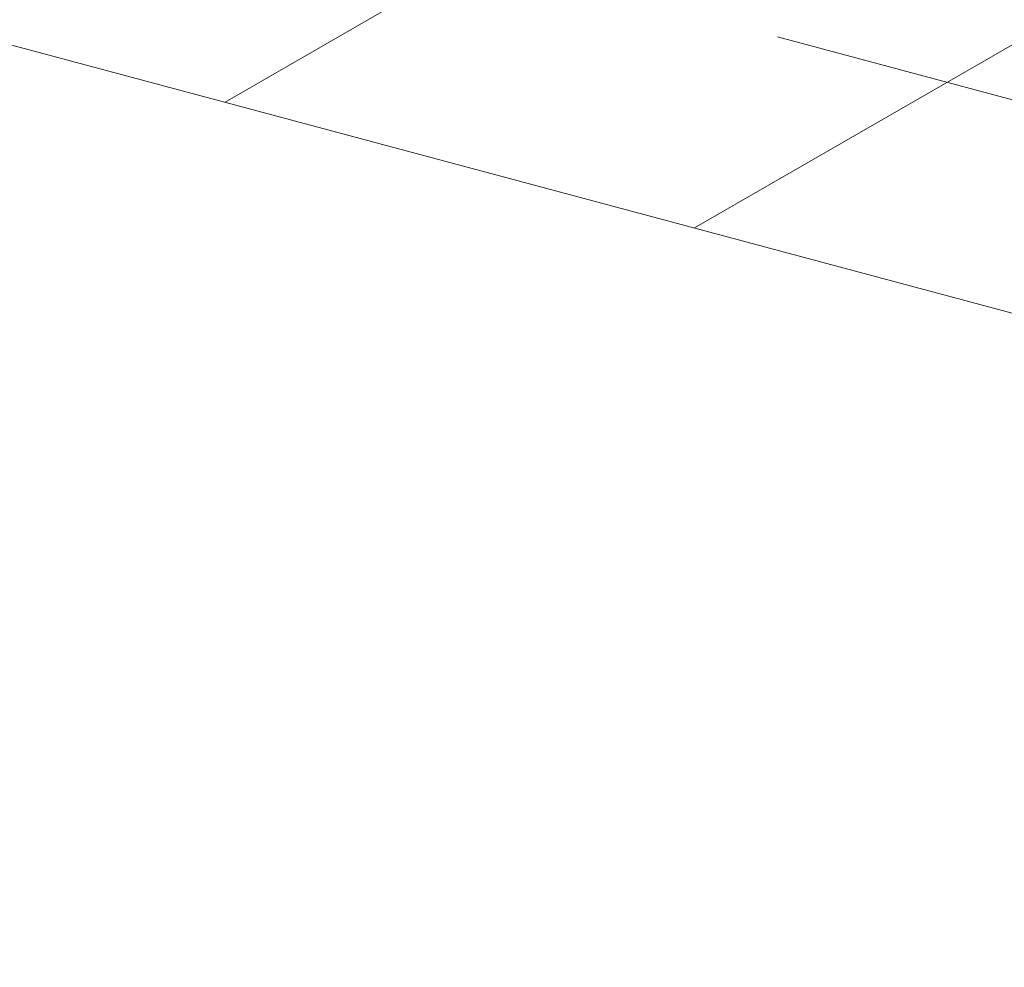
# Model space of a CAD drawing. Header units: millimetres. Extents: x -62314 to 79800, y -34032 to 28340.
# Tile 87 of 256: x 62948 to 63664, y -20492 to -19802. Entities that reach past the tile are written whole.
import ezdxf

# ---------------------------------------------------------------- set-up
doc = ezdxf.new("R2010")
doc.units = ezdxf.units.MM
doc.header["$LTSCALE"] = 508
doc.linetypes.add('Dash Style-6', pattern=[1.04164, 0.625, -0.20828, 0.06943, -0.13893])
for name, color, linetype, lineweight in [('(00) tekening-stramien-algemeen', 7, 'Dash Style-6', 0), ('(22) binnenwanden-X kalkzandsteen', 1, 'Continuous', 0), ('None', 7, 'Continuous', 0)]:
    doc.layers.add(name, color=color, linetype=linetype, lineweight=lineweight)

# ---------------------------------------------------------------- blocks, each defined once
blk = doc.blocks.new('blok b-v1-gevel_constructie')
at = {"layer": '(22) binnenwanden-X kalkzandsteen', "linetype": 'Continuous', "lineweight": 0, "transparency": 33554687}
h = blk.add_hatch(dxfattribs=at)
h.set_pattern_fill('(__)F kzs 1_100', color=253, style=0, pattern_type=2)
h.set_pattern_definition([(45, (0, 0), (-176.7767, 176.7767), [])])
h.paths.add_polyline_path([(15221.51, 8515.07), (15221.51, 8215.07), (20119.99, 8215.07), (20119.99, 8515.07)])
at = {"layer": '(22) binnenwanden-X kalkzandsteen', "color": 3, "lineweight": 0, "transparency": 33554687, "flags": 128}
blk.add_lwpolyline([(15221.51, 8515.07), (15221.51, 8215.07), (20119.99, 8215.07), (20119.99, 8515.07)], close=True, dxfattribs=at)
blk = doc.blocks.new('blok B 01 (2D)')
at = {"layer": 'None', "color": 17, "transparency": 33554687}
blk.add_blockref('blok b-v1-gevel_constructie', (47480.01, -0.02), dxfattribs=at)
blk = doc.blocks.new('Group-176-1')
at = {"layer": '(00) tekening-stramien-algemeen', "color": 2, "lineweight": 0, "transparency": 33554687}
blk.add_line((71014.45, -2704.92), (-1884.52, -2704.93), dxfattribs=at)
blk = doc.blocks.new('Stramien blok B')
at = {"layer": 'None', "color": 17, "transparency": 33554687}
blk.add_blockref('Group-176-1', (0, 0), dxfattribs=at)

msp = doc.modelspace()

# ---------------------------------------------------------------- block references
at = {"layer": 'None', "color": 17, "transparency": 33554687}
for name, p, rotation in [('blok B 01 (2D)', (-3125.94, -10622.93), 344.9999999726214), ('Stramien blok B', (0, 0), 344.9999645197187)]:
    msp.add_blockref(name, p, dxfattribs=dict(at, rotation=rotation))

doc.saveas('drawing.dxf')
